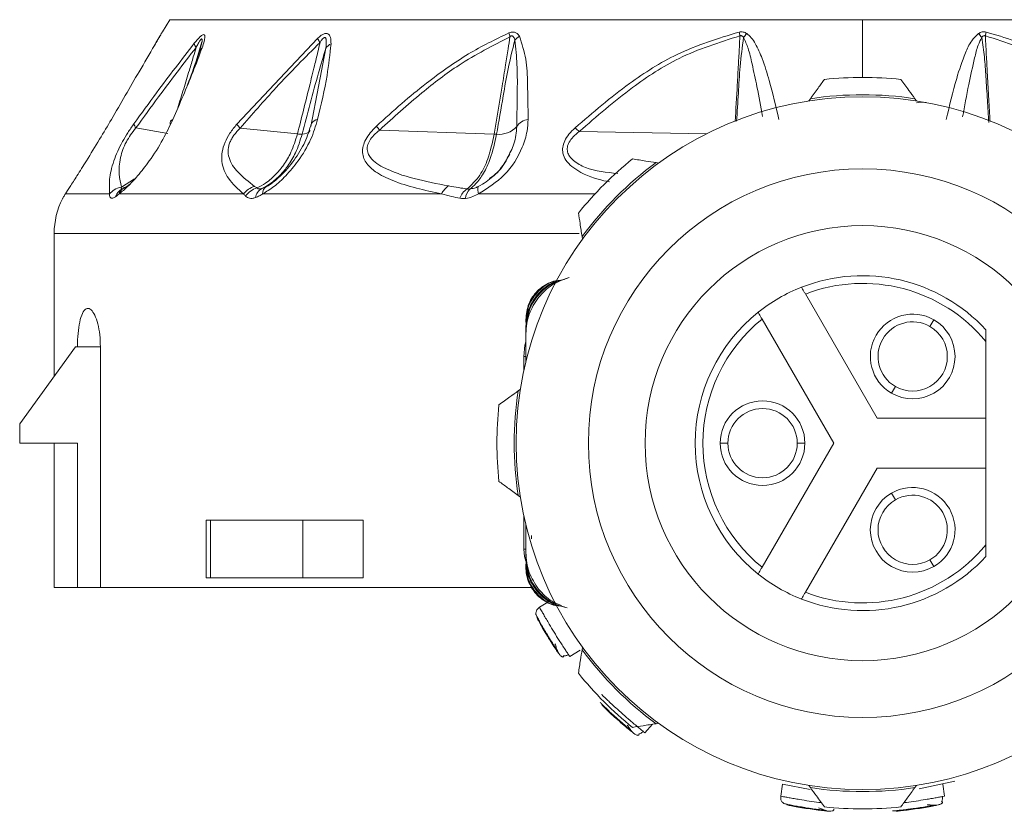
# Model space of a CAD drawing. Header units: millimetres. Extents: x -453 to 1924, y -67 to 428.
# Tile 60 of 88: x 806 to 831, y 153 to 173. Entities that reach past the tile are written whole.
import ezdxf

# ---------------------------------------------------------------- set-up
doc = ezdxf.new("R2010")
doc.units = ezdxf.units.MM

# ---------------------------------------------------------------- blocks, each defined once
blk = doc.blocks.new('Drawing View5')
at = {"color": 7, "linetype": 'Continuous', "lineweight": 18}
for p, q in [((9.457, -39.85), (9.268, -40.166)), ((9.457, -39.85), (27.457, -39.85)), ((27.457, -39.85), (45.457, -39.85)), ((27.457, -39.85), (27.457, -41.35)), ((13.298, -40.336), (11.201, -42.563)), ((10.065, -41.195), (10.293, -40.422)), ((10.255, -40.617), (10.188, -40.778)), ((13.323, -41.583), (13.514, -40.592)), ((10.111, -41.074), (10.161, -40.907)), ((10.138, -40.974), (10.22, -40.703)), ((13.122, -42.627), (13.323, -41.583)), ((26.099, -41.902), (26.057, -41.959)), ((28.857, -41.959), (28.816, -41.902)), ((9.411, -42.805), (8.581, -42.662)), ((12.776, -42.818), (11.288, -42.668)), ((17.887, -42.823), (14.913, -42.716)), ((20.095, -42.757), (23.408, -42.812)), ((22.161, -43.573), (22.091, -43.562)), ((8.204, -44.196), (8.544, -43.987)), ((8.235, -44.24), (8.176, -44.277)), ((8.343, -44.184), (8.424, -44.121)), ((11.931, -44.214), (11.921, -44.21)), ((11.974, -44.184), (12.117, -44.094)), ((6.674, -44.499), (6.68, -44.487)), ((6.681, -44.486), (6.677, -44.493)), ((7.896, -44.375), (6.747, -44.375)), ((11.377, -44.375), (8.145, -44.375)), ((16.521, -44.375), (11.873, -44.375)), ((20.506, -44.375), (17.48, -44.375)), ((6.457, -45.404), (6.457, -49.114)), ((20.098, -45.404), (6.457, -45.404)), ((20.17, -45.483), (20.181, -45.553)), ((27.833, -50.2), (25.971, -46.975)), ((18.707, -47.635), (18.707, -47.709)), ((18.707, -47.82), (18.707, -47.894)), ((24.845, -47.625), (26.707, -50.85)), ((29.307, -47.645), (29.207, -47.819)), ((18.707, -48.743), (18.707, -47.894)), ((18.707, -48.005), (18.707, -48.743)), ((30.657, -50.2), (30.657, -48.207)), ((7.011, -48.35), (5.561, -50.35)), ((7.061, -48.35), (7.011, -48.35)), ((7.658, -48.35), (7.061, -48.35)), ((7.658, -54.6), (7.658, -48.35)), ((18.657, -48.6), (18.657, -48.963)), ((18.707, -48.6), (18.657, -48.6)), ((18.567, -49.45), (18.51, -49.491)), ((28.207, -49.551), (28.307, -49.377)), ((5.561, -50.85), (5.561, -50.35)), ((30.657, -50.2), (27.833, -50.2)), ((30.657, -50.2), (30.657, -51.5)), ((7.061, -50.85), (5.561, -50.85)), ((6.457, -50.85), (6.457, -54.6)), ((7.061, -50.85), (7.061, -54.6)), ((23.757, -50.85), (23.957, -50.85)), ((26.707, -50.85), (24.845, -54.074)), ((25.957, -50.85), (25.757, -50.85)), ((25.971, -54.724), (27.833, -51.5)), ((27.833, -51.5), (30.657, -51.5)), ((30.657, -53.492), (30.657, -51.5)), ((28.207, -52.149), (28.307, -52.322)), ((18.51, -52.208), (18.567, -52.25)), ((10.406, -52.85), (10.406, -54.35)), ((10.406, -52.85), (10.521, -52.85)), ((10.521, -54.35), (10.521, -52.85)), ((12.919, -52.85), (10.521, -52.85)), ((12.919, -52.85), (12.919, -54.35)), ((12.919, -52.85), (14.482, -52.85)), ((14.482, -52.85), (14.482, -54.35)), ((18.657, -52.736), (18.657, -53.6)), ((18.707, -53.695), (18.707, -52.956)), ((18.857, -53.248), (18.857, -53.337)), ((18.707, -53.6), (18.657, -53.6)), ((18.707, -53.806), (18.707, -53.695)), ((18.707, -53.88), (18.707, -53.806)), ((29.307, -54.054), (29.207, -53.881)), ((18.707, -54.064), (18.707, -53.991)), ((10.521, -54.35), (10.406, -54.35)), ((12.919, -54.35), (10.521, -54.35)), ((12.919, -54.35), (14.482, -54.35)), ((6.457, -54.6), (7.061, -54.6)), ((7.658, -54.6), (7.061, -54.6)), ((7.658, -54.6), (18.871, -54.6)), ((19.064, -55.113), (19.278, -54.982)), ((20.117, -56.228), (19.848, -56.392)), ((20.181, -56.146), (20.17, -56.216)), ((21.999, -58.151), (21.801, -58.375)), ((22.091, -58.137), (22.161, -58.126)), ((25.329, -60.02), (25.375, -59.708)), ((25.375, -59.708), (26.096, -59.847)), ((26.057, -59.74), (26.099, -59.797)), ((28.816, -59.797), (28.857, -59.74)), ((28.928, -59.83), (29.849, -59.63)), ((29.54, -59.708), (29.586, -60.02))]:
    blk.add_line(p, q, dxfattribs=at)
at = {"color": 7, "linetype": 'Continuous', "lineweight": 18, "flags": 128}
for points in [[(10.234, -40.655), (10.229, -40.667), (10.227, -40.671)], [(18.707, -48.216), (18.686, -48.307), (18.657, -48.6)], [(18.657, -53.6), (18.677, -53.795), (18.707, -53.912)]]:
    blk.add_lwpolyline(points, dxfattribs=at)
at = {"color": 7, "linetype": 'Continuous', "lineweight": 18}
blk.add_circle((27.457, -50.85), 7.125, dxfattribs=at)
for centre, radius, start, end in [((14.025, -39.965), 0.817, 207.0633, 215.688), ((19.463, -39.941), 1.218, 191.8977, 196.7732), ((18.953, -40.864), 0.716, 125.0015, 137.8975), ((31.849, -38.769), 7.726, 190.4457, 191.199), ((25.252, -40.947), 1.091, 137.4852, 144.4164), ((29.663, -40.947), 1.091, 35.5839, 42.5146), ((23.065, -38.769), 7.728, 348.8011, 349.5542), ((10.369, -40.415), 0.276, 189.9537, 214.6475), ((10.409, -40.742), 0.195, 123.8797, 153.4099), ((13.824, -40.813), 0.381, 117.5432, 144.6363), ((27.457, -50.85), 9.5, 84.0016, 95.9984), ((27.457, -50.85), 9, 359.9991, 179.9991), ((27.457, -50.85), 9.05, 81.3677, 98.6323), ((29, -42.59), 0.597, 79.9966, 103.8351), ((9.572, -42.538), 0.104, 107.235, 192.5457), ((13.346, -42.684), 0.249, 100.4115, 146.7201), ((18.82, -42.846), 0.41, 97.2379, 147.6707), ((8.769, -42.503), 0.246, 191.7232, 220.2294), ((11.99, -41.996), 0.972, 215.7026, 223.7498), ((13.258, -42.613), 0.137, 151.246, 185.5908), ((17.395, -40.535), 3.304, 219.0252, 221.3042), ((18.016, -42.206), 0.622, 263.8843, 317.4106), ((18.298, -44.563), 2.547, 45.1412, 48.4187), ((12.915, -42.576), 0.247, 266.4774, 322.3124), ((17.932, -41.572), 1.253, 267.9402, 270.7717), ((27.457, -50.85), 9.5, 129.0016, 140.9984), ((27.457, -50.85), 9.05, 126.3677, 143.6323), ((8.397, -44.575), 0.371, 109.3852, 160.1994), ((8.418, -44.46), 0.286, 105.2957, 162.6775), ((11.821, -44.719), 0.562, 106.3755, 142.1998), ((11.884, -44.758), 0.56, 106.6775, 144.538), ((12.01, -44.524), 0.33, 119.6068, 170.7232), ((12.075, -44.36), 0.203, 119.953, 184.2541), ((16.952, -44.57), 0.473, 121.542, 155.5687), ((17.752, -44.268), 0.292, 163.2771, 201.4278), ((8.457, -45.404), 2, 153.1176, 180), ((17.443, -44.645), 0.476, 123.312, 160.839), ((17.532, -44.526), 0.392, 135.1957, 175.4112), ((27.457, -50.85), 5.65, 0, 180), ((27.457, -50.85), 4.35, 42.6393, 111.4064), ((27.457, -50.85), 4.35, 111.4064, 128.5936), ((27.457, -50.85), 4.15, 39.5486, 110.9889), ((27.457, -50.85), 4.35, 128.5936, 231.4064), ((28.757, -48.598), 1.1, 60, 240), ((27.457, -50.85), 4.15, 129.0111, 230.9889), ((28.757, -48.598), 0.9, 60, 240), ((28.757, -48.598), 1.1, 240, 60), ((28.757, -48.598), 0.9, 240, 60), ((27.457, -50.85), 9.05, 171.3677, 188.6323), ((27.457, -50.85), 9.5, 174.0016, 185.9984), ((24.857, -50.85), 1.1, 0, 180), ((24.857, -50.85), 0.9, 0, 180), ((27.457, -50.85), 9, 179.9991, 359.9991), ((27.457, -50.85), 5.65, 180, 0), ((24.857, -50.85), 1.1, 180, 0), ((24.857, -50.85), 0.9, 180, 0), ((28.757, -53.101), 1.1, 120, 300), ((28.757, -53.101), 1.1, 300, 120), ((28.757, -53.101), 0.9, 120, 300), ((28.757, -53.101), 0.9, 300, 120), ((27.457, -50.85), 4.15, 249.0111, 320.4514), ((27.457, -50.85), 4.35, 248.5936, 317.3607), ((27.457, -50.85), 4.35, 231.4064, 248.5936), ((27.457, -50.85), 9.05, 216.3677, 233.6323), ((27.457, -50.85), 9.5, 219.0016, 230.9984), ((27.457, -50.85), 9.05, 261.3677, 278.6323), ((27.457, -50.85), 9.5, 264.0016, 275.9984)]:
    blk.add_arc(centre, radius, start, end, dxfattribs=at)
for points, knots in [([(7.943, -42.439), (8.184, -42.023), (8.565, -41.367), (8.995, -40.632), (9.196, -40.288), (9.255, -40.187), (9.27, -40.161), (9.268, -40.165), (9.268, -40.166)], [0, 0, 0, 0, 0.502517, 0.792077, 0.924903, 0.959853, 0.991393, 1, 1, 1, 1]), ([(9.218, -40.25), (9.196, -40.288), (9.144, -40.377), (9.081, -40.485), (9.044, -40.548)], [0, 0, 0, 0, 0.423068, 1, 1, 1, 1]), ([(10.3, -40.58), (10.319, -40.522), (10.353, -40.419), (10.375, -40.299), (10.364, -40.235), (10.319, -40.233), (10.256, -40.28), (10.181, -40.36), (10.127, -40.427), (10.097, -40.463)], [0, 0, 0, 0, 0.215253, 0.384528, 0.526066, 0.634008, 0.741365, 0.859377, 1, 1, 1, 1]), ([(10.22, -40.703), (10.247, -40.615), (10.284, -40.497), (10.302, -40.385), (10.299, -40.356), (10.293, -40.348), (10.283, -40.35), (10.268, -40.362), (10.239, -40.399), (10.195, -40.473), (10.162, -40.536), (10.142, -40.572)], [0, 0, 0, 0, 0.3883566, 0.5202079, 0.5615594, 0.5993846, 0.6269174, 0.6554177, 0.7206544, 0.8386, 1, 1, 1, 1]), ([(13.648, -40.475), (13.646, -40.417), (13.643, -40.312), (13.592, -40.217), (13.518, -40.2), (13.45, -40.219), (13.374, -40.267), (13.324, -40.313), (13.298, -40.336)], [0, 0, 0, 0, 0.288282, 0.527872, 0.63604, 0.745985, 0.866726, 1, 1, 1, 1]), ([(13.514, -40.592), (13.522, -40.522), (13.531, -40.439), (13.52, -40.357), (13.511, -40.331), (13.498, -40.316), (13.483, -40.311), (13.466, -40.316), (13.44, -40.334), (13.403, -40.377), (13.377, -40.418), (13.362, -40.441)], [0, 0, 0, 0, 0.4179621, 0.499227, 0.5680035, 0.6251534, 0.663526, 0.7017402, 0.7444069, 0.8543682, 1, 1, 1, 1]), ([(18.271, -40.192), (17.916, -40.365), (17.167, -40.73), (16.255, -41.39), (15.467, -42.031), (15.045, -42.417), (14.828, -42.615)], [0, 0, 0, 0, 0.2837068, 0.5987607, 0.793171, 1, 1, 1, 1]), ([(18.297, -40.292), (17.849, -40.523), (17.047, -40.936), (15.932, -41.788), (15.273, -42.388), (14.913, -42.716)], [0, 0, 0, 0, 0.365567, 0.653732, 1, 1, 1, 1]), ([(17.887, -42.823), (17.956, -42.407), (18.055, -41.807), (18.176, -41.068), (18.245, -40.641), (18.281, -40.397), (18.297, -40.292)], [0, 0, 0, 0, 0.493755, 0.710629, 0.876371, 1, 1, 1, 1]), ([(17.949, -42.824), (18.007, -42.492), (18.105, -41.925), (18.241, -41.112), (18.361, -40.63), (18.422, -40.384)], [0, 0, 0, 0, 0.40792, 0.697704, 1, 1, 1, 1]), ([(18.542, -40.278), (18.524, -40.253), (18.492, -40.21), (18.431, -40.177), (18.377, -40.168), (18.327, -40.171), (18.291, -40.185), (18.271, -40.192)], [0, 0, 0, 0, 0.317365, 0.562223, 0.68531, 0.828098, 1, 1, 1, 1]), ([(18.422, -40.384), (18.416, -40.362), (18.407, -40.325), (18.384, -40.288), (18.362, -40.273), (18.346, -40.27), (18.33, -40.272), (18.313, -40.28), (18.303, -40.288), (18.297, -40.292)], [0, 0, 0, 0, 0.350592, 0.583117, 0.673422, 0.761724, 0.827666, 0.905665, 1, 1, 1, 1]), ([(18.474, -42.627), (18.478, -42.309), (18.487, -41.773), (18.491, -41.019), (18.445, -40.593), (18.422, -40.384)], [0, 0, 0, 0, 0.425144, 0.717363, 1, 1, 1, 1]), ([(18.768, -42.439), (18.765, -42.13), (18.759, -41.605), (18.731, -40.862), (18.606, -40.474), (18.542, -40.278)], [0, 0, 0, 0, 0.415711, 0.705132, 1, 1, 1, 1]), ([(19.989, -42.657), (20.449, -42.263), (21.274, -41.558), (22.687, -40.652), (23.701, -40.34), (24.25, -40.17)], [0, 0, 0, 0, 0.366467, 0.656613, 1, 1, 1, 1]), ([(20.095, -42.757), (20.547, -42.364), (21.355, -41.66), (22.737, -40.754), (23.732, -40.44), (24.269, -40.27)], [0, 0, 0, 0, 0.368099, 0.658336, 1, 1, 1, 1]), ([(24.147, -42.496), (24.165, -42.178), (24.194, -41.684), (24.229, -41.039), (24.253, -40.616), (24.265, -40.367), (24.269, -40.27)], [0, 0, 0, 0, 0.429612, 0.665692, 0.868713, 1, 1, 1, 1]), ([(24.184, -42.489), (24.199, -42.244), (24.229, -41.77), (24.268, -41.044), (24.332, -40.563), (24.365, -40.312)], [0, 0, 0, 0, 0.337715, 0.654021, 1, 1, 1, 1]), ([(24.25, -40.17), (24.266, -40.168), (24.301, -40.162), (24.372, -40.169), (24.418, -40.194), (24.448, -40.21)], [0, 0, 0, 0, 0.222827, 0.488483, 1, 1, 1, 1]), ([(24.269, -40.27), (24.275, -40.268), (24.285, -40.264), (24.303, -40.264), (24.323, -40.27), (24.346, -40.287), (24.358, -40.303), (24.365, -40.312)], [0, 0, 0, 0, 0.132574, 0.271467, 0.437835, 0.686829, 1, 1, 1, 1]), ([(24.365, -40.312), (24.406, -40.403), (24.505, -40.623), (24.598, -41.059), (24.728, -41.65), (24.811, -42.104), (24.858, -42.361)], [0, 0, 0, 0, 0.139404, 0.337507, 0.626202, 1, 1, 1, 1]), ([(24.448, -40.21), (24.489, -40.244), (24.579, -40.32), (24.714, -40.54), (24.875, -40.911), (25.079, -41.57), (25.204, -42.102), (25.283, -42.439)], [0, 0, 0, 0, 0.063949, 0.139633, 0.317237, 0.568463, 1, 1, 1, 1]), ([(29.631, -42.439), (29.714, -42.082), (29.85, -41.497), (30.078, -40.821), (30.253, -40.416), (30.404, -40.271), (30.467, -40.21)], [0, 0, 0, 0, 0.456555, 0.748856, 0.894627, 1, 1, 1, 1]), ([(30.054, -42.377), (30.105, -42.096), (30.199, -41.584), (30.338, -40.963), (30.435, -40.548), (30.518, -40.378), (30.55, -40.312)], [0, 0, 0, 0, 0.40719, 0.738888, 0.897629, 1, 1, 1, 1]), ([(30.467, -40.21), (30.498, -40.193), (30.542, -40.17), (30.613, -40.163), (30.647, -40.168), (30.664, -40.17)], [0, 0, 0, 0, 0.527893, 0.7496455, 1, 1, 1, 1]), ([(30.55, -40.312), (30.557, -40.303), (30.57, -40.286), (30.591, -40.271), (30.611, -40.264), (30.628, -40.264), (30.639, -40.268), (30.645, -40.27)], [0, 0, 0, 0, 0.312066, 0.577689, 0.709478, 0.846396, 1, 1, 1, 1]), ([(30.55, -40.312), (30.576, -40.481), (30.629, -40.82), (30.659, -41.362), (30.698, -41.929), (30.722, -42.326), (30.733, -42.52)], [0, 0, 0, 0, 0.229459, 0.460748, 0.736265, 1, 1, 1, 1]), ([(30.645, -40.27), (31.185, -40.44), (32.202, -40.762), (33.58, -41.675), (34.386, -42.379), (34.82, -42.757)], [0, 0, 0, 0, 0.3425593, 0.6462348, 1, 1, 1, 1]), ([(30.645, -40.27), (30.654, -40.453), (30.671, -40.792), (30.702, -41.339), (30.734, -41.898), (30.757, -42.301), (30.768, -42.496)], [0, 0, 0, 0, 0.247038, 0.456865, 0.736608, 1, 1, 1, 1]), ([(30.664, -40.17), (31.159, -40.318), (32.102, -40.599), (33.535, -41.473), (34.407, -42.215), (34.926, -42.657)], [0, 0, 0, 0, 0.308412, 0.587789, 1, 1, 1, 1]), ([(10.097, -40.463), (9.768, -40.888), (9.238, -41.574), (8.723, -42.284), (8.527, -42.553)], [0, 0, 0, 0, 0.620302, 1, 1, 1, 1]), ([(10.142, -40.572), (9.815, -40.997), (9.287, -41.684), (8.775, -42.393), (8.581, -42.662)], [0, 0, 0, 0, 0.620078, 1, 1, 1, 1]), ([(9.541, -42.439), (9.72, -42.028), (9.995, -41.394), (10.221, -40.792), (10.3, -40.58)], [0, 0, 0, 0, 0.647777, 1, 1, 1, 1]), ([(9.667, -42.141), (9.719, -41.975), (9.82, -41.647), (9.954, -41.206), (10.062, -40.849), (10.119, -40.653), (10.142, -40.572)], [0, 0, 0, 0, 0.3184144, 0.6265902, 0.8445872, 1, 1, 1, 1]), ([(10.266, -40.548), (10.261, -40.565), (10.252, -40.599), (10.24, -40.638), (10.233, -40.658)], [0, 0, 0, 0, 0.486715, 1, 1, 1, 1]), ([(13.362, -40.441), (12.978, -40.827), (12.265, -41.542), (11.597, -42.312), (11.288, -42.668)], [0, 0, 0, 0, 0.538008, 1, 1, 1, 1]), ([(12.776, -42.818), (12.88, -42.406), (13.029, -41.815), (13.205, -41.104), (13.297, -40.724), (13.343, -40.523), (13.362, -40.441)], [0, 0, 0, 0, 0.520969, 0.746084, 0.897635, 1, 1, 1, 1]), ([(12.899, -42.822), (13.035, -42.293), (13.225, -41.552), (13.449, -40.806), (13.514, -40.592)], [0, 0, 0, 0, 0.71325, 1, 1, 1, 1]), ([(13.301, -42.439), (13.392, -42.055), (13.551, -41.382), (13.619, -40.747), (13.648, -40.475)], [0, 0, 0, 0, 0.570277, 1, 1, 1, 1]), ([(9.909, -41.567), (9.935, -41.501), (10.047, -41.214), (10.144, -40.925), (10.22, -40.703)], [0, 0, 0, 0, 0.227109, 1, 1, 1, 1]), ([(26.099, -41.902), (26.167, -41.81), (26.289, -41.642), (26.41, -41.476), (26.465, -41.402)], [0, 0, 0, 0, 0.550612, 1, 1, 1, 1]), ([(28.45, -41.402), (28.519, -41.496), (28.64, -41.662), (28.763, -41.83), (28.816, -41.902)], [0, 0, 0, 0, 0.569214, 1, 1, 1, 1]), ([(6.747, -44.375), (6.785, -44.316), (6.866, -44.191), (7.058, -43.893), (7.317, -43.482), (7.63, -42.972), (7.842, -42.611), (7.943, -42.439)], [0, 0, 0, 0, 0.1471224, 0.3124059, 0.5079405, 0.7647124, 1, 1, 1, 1]), ([(8.145, -44.375), (8.217, -44.316), (8.37, -44.192), (8.641, -43.894), (8.96, -43.485), (9.289, -42.975), (9.459, -42.613), (9.541, -42.439)], [0, 0, 0, 0, 0.1468149, 0.3117355, 0.5067024, 0.7623101, 1, 1, 1, 1]), ([(11.873, -44.375), (11.97, -44.316), (12.177, -44.192), (12.495, -43.894), (12.834, -43.485), (13.14, -42.975), (13.248, -42.614), (13.301, -42.439)], [0, 0, 0, 0, 0.146737, 0.311562, 0.506363, 0.761707, 1, 1, 1, 1]), ([(17.48, -44.375), (17.718, -44.224), (18.213, -43.912), (18.593, -43.278), (18.749, -42.779), (18.762, -42.541), (18.768, -42.439)], [0, 0, 0, 0, 0.323235, 0.671392, 0.858958, 1, 1, 1, 1]), ([(8.527, -42.553), (8.474, -42.63), (8.37, -42.779), (8.223, -43.028), (8.096, -43.281), (7.957, -43.638), (7.879, -44.013), (7.89, -44.254), (7.896, -44.375)], [0, 0, 0, 0, 0.1017236, 0.1977442, 0.3042694, 0.4235864, 0.7110771, 1, 1, 1, 1]), ([(8.581, -42.662), (8.534, -42.721), (8.444, -42.832), (8.321, -43.033), (8.229, -43.239), (8.098, -43.723), (8.156, -43.979), (8.204, -44.196)], [0, 0, 0, 0, 0.09476, 0.180727, 0.278153, 0.391304, 1, 1, 1, 1]), ([(11.201, -42.563), (11.139, -42.64), (11.019, -42.788), (10.882, -43.044), (10.808, -43.301), (10.805, -43.646), (10.982, -44.022), (11.235, -44.248), (11.377, -44.375)], [0, 0, 0, 0, 0.0944189, 0.1824922, 0.2787502, 0.3896868, 0.6580242, 1, 1, 1, 1]), ([(11.288, -42.668), (11.231, -42.727), (11.149, -42.812), (11.066, -42.941), (11.019, -43.037), (10.987, -43.136), (10.968, -43.277), (11.01, -43.538), (11.241, -43.858), (11.51, -44.063), (11.663, -44.18)], [0, 0, 0, 0, 0.08814, 0.127354, 0.16563, 0.208084, 0.253003, 0.357789, 0.633246, 1, 1, 1, 1]), ([(13.139, -42.546), (13.089, -42.707), (12.989, -43.028), (12.703, -43.504), (12.399, -43.857), (12.127, -44.097), (11.983, -44.185), (11.912, -44.228)], [0, 0, 0, 0, 0.252767, 0.504588, 0.754751, 0.87866, 1, 1, 1, 1]), ([(14.828, -42.615), (14.772, -42.671), (14.667, -42.776), (14.546, -42.955), (14.474, -43.135), (14.455, -43.368), (14.566, -43.606), (14.84, -43.843), (15.452, -44.142), (16.079, -44.278), (16.521, -44.375)], [0, 0, 0, 0, 0.055904, 0.10622, 0.153662, 0.203296, 0.307891, 0.418501, 0.590067, 1, 1, 1, 1]), ([(18.223, -43.451), (18.29, -43.327), (18.435, -43.057), (18.46, -42.777), (18.474, -42.627)], [0, 0, 0, 0, 0.461054, 1, 1, 1, 1]), ([(20.881, -44.064), (20.782, -44.043), (20.419, -43.964), (20.018, -43.783), (19.745, -43.514), (19.664, -43.339), (19.659, -43.162), (19.714, -42.992), (19.826, -42.817), (19.932, -42.712), (19.989, -42.657)], [0, 0, 0, 0, 0.129347, 0.473215, 0.582972, 0.679964, 0.750468, 0.824971, 0.90787, 1, 1, 1, 1]), ([(11.723, -44.221), (11.798, -44.182), (11.982, -44.086), (12.214, -43.881), (12.435, -43.608), (12.634, -43.273), (12.725, -42.982), (12.776, -42.818)], [0, 0, 0, 0, 0.154753, 0.378155, 0.536035, 0.740167, 1, 1, 1, 1]), ([(11.847, -44.237), (11.918, -44.199), (12.094, -44.106), (12.328, -43.9), (12.55, -43.626), (12.753, -43.286), (12.847, -42.989), (12.899, -42.822)], [0, 0, 0, 0, 0.154429, 0.377318, 0.534784, 0.73906, 1, 1, 1, 1]), ([(12.899, -42.822), (12.879, -42.823), (12.843, -42.824), (12.797, -42.82), (12.776, -42.818)], [0, 0, 0, 0, 0.5598474, 1, 1, 1, 1]), ([(14.913, -42.716), (14.86, -42.759), (14.763, -42.839), (14.65, -42.981), (14.587, -43.127), (14.585, -43.267), (14.68, -43.493), (15.316, -43.905), (16.099, -44.053), (16.704, -44.167)], [0, 0, 0, 0, 0.053191, 0.098086, 0.139814, 0.182632, 0.23063, 0.405048, 1, 1, 1, 1]), ([(17.182, -44.247), (17.297, -44.142), (17.503, -43.953), (17.75, -43.448), (17.838, -43.046), (17.887, -42.823)], [0, 0, 0, 0, 0.365428, 0.649355, 1, 1, 1, 1]), ([(17.254, -44.25), (17.306, -44.206), (17.431, -44.104), (17.618, -43.842), (17.818, -43.424), (17.902, -43.043), (17.949, -42.824)], [0, 0, 0, 0, 0.171049, 0.404806, 0.657867, 1, 1, 1, 1]), ([(21.1, -43.845), (20.806, -43.816), (20.374, -43.772), (19.992, -43.556), (19.844, -43.407), (19.785, -43.29), (19.778, -43.16), (19.831, -43.022), (19.939, -42.882), (20.04, -42.801), (20.095, -42.757)], [0, 0, 0, 0, 0.3855637, 0.5667652, 0.642192, 0.7073083, 0.7706539, 0.8351812, 0.9106666, 1, 1, 1, 1]), ([(17.763, -43.974), (17.814, -43.94), (18.037, -43.79), (18.181, -43.537), (18.292, -43.342)], [0, 0, 0, 0, 0.227113, 1, 1, 1, 1]), ([(17.853, -43.921), (17.86, -43.915), (18, -43.8), (18.139, -43.639), (18.214, -43.473), (18.223, -43.451)], [0, 0, 0, 0, 0.045689, 0.878516, 1, 1, 1, 1]), ([(21.479, -43.467), (21.594, -43.485), (21.797, -43.517), (22.003, -43.549), (22.091, -43.562)], [0, 0, 0, 0, 0.5692143, 1, 1, 1, 1]), ([(17.472, -44.184), (17.544, -44.146), (17.681, -44.072), (17.797, -43.97), (17.853, -43.921)], [0, 0, 0, 0, 0.518071, 1, 1, 1, 1]), ([(8.204, -44.196), (8.136, -44.216), (8.015, -44.251), (7.932, -44.337), (7.896, -44.375)], [0, 0, 0, 0, 0.559282, 1, 1, 1, 1]), ([(8.204, -44.196), (8.202, -44.206), (8.196, -44.227), (8.209, -44.243), (8.234, -44.244), (8.261, -44.232), (8.274, -44.225)], [0, 0, 0, 0, 0.255568, 0.50322, 0.749583, 1, 1, 1, 1]), ([(8.274, -44.225), (8.286, -44.219), (8.308, -44.207), (8.332, -44.191), (8.343, -44.184)], [0, 0, 0, 0, 0.555849, 1, 1, 1, 1]), ([(11.663, -44.18), (11.674, -44.188), (11.694, -44.202), (11.714, -44.215), (11.723, -44.221)], [0, 0, 0, 0, 0.557314, 1, 1, 1, 1]), ([(11.723, -44.221), (11.729, -44.227), (11.742, -44.239), (11.771, -44.247), (11.806, -44.247), (11.833, -44.24), (11.847, -44.237)], [0, 0, 0, 0, 0.252688, 0.501352, 0.749494, 1, 1, 1, 1]), ([(11.847, -44.237), (11.869, -44.229), (11.911, -44.215), (11.954, -44.194), (11.974, -44.184)], [0, 0, 0, 0, 0.549544, 1, 1, 1, 1]), ([(16.704, -44.167), (16.791, -44.183), (16.949, -44.211), (17.11, -44.236), (17.182, -44.247)], [0, 0, 0, 0, 0.554562, 1, 1, 1, 1]), ([(17.254, -44.25), (17.294, -44.243), (17.367, -44.23), (17.44, -44.198), (17.472, -44.184)], [0, 0, 0, 0, 0.5524725, 1, 1, 1, 1]), ([(6.68, -44.487), (6.681, -44.486), (6.683, -44.482), (6.703, -44.446), (6.731, -44.401), (6.747, -44.375)], [0, 0, 0, 0, 0.096514, 0.484946, 1, 1, 1, 1]), ([(7.896, -44.375), (7.896, -44.401), (7.897, -44.455), (7.932, -44.488), (7.983, -44.488), (8.026, -44.463), (8.048, -44.45)], [0, 0, 0, 0, 0.273593, 0.542673, 0.764584, 1, 1, 1, 1]), ([(8.048, -44.45), (8.066, -44.437), (8.096, -44.416), (8.13, -44.387), (8.145, -44.375)], [0, 0, 0, 0, 0.55931, 1, 1, 1, 1]), ([(11.377, -44.375), (11.386, -44.386), (11.402, -44.405), (11.42, -44.424), (11.428, -44.433)], [0, 0, 0, 0, 0.558376, 1, 1, 1, 1]), ([(11.428, -44.433), (11.459, -44.457), (11.508, -44.493), (11.603, -44.495), (11.657, -44.479), (11.684, -44.471)], [0, 0, 0, 0, 0.4830665, 0.7400479, 1, 1, 1, 1]), ([(11.684, -44.471), (11.718, -44.457), (11.78, -44.432), (11.844, -44.392), (11.873, -44.375)], [0, 0, 0, 0, 0.554606, 1, 1, 1, 1]), ([(16.521, -44.375), (16.607, -44.397), (16.761, -44.437), (16.922, -44.473), (16.994, -44.489)], [0, 0, 0, 0, 0.555292, 1, 1, 1, 1]), ([(16.994, -44.489), (17.02, -44.493), (17.067, -44.501), (17.119, -44.497), (17.141, -44.495)], [0, 0, 0, 0, 0.560194, 1, 1, 1, 1]), ([(17.141, -44.495), (17.205, -44.482), (17.32, -44.459), (17.431, -44.4), (17.48, -44.375)], [0, 0, 0, 0, 0.5601162, 1, 1, 1, 1]), ([(17.182, -44.247), (17.194, -44.249), (17.217, -44.253), (17.242, -44.251), (17.254, -44.25)], [0, 0, 0, 0, 0.560007, 1, 1, 1, 1]), ([(20.17, -45.483), (20.152, -45.37), (20.121, -45.165), (20.089, -44.962), (20.075, -44.871)], [0, 0, 0, 0, 0.550612, 1, 1, 1, 1]), ([(19.838, -46.546), (19.68, -46.601), (19.371, -46.709), (19.146, -46.948), (19.036, -47.065)], [0, 0, 0, 0, 0.5095325, 1, 1, 1, 1]), ([(19.779, -46.571), (19.651, -46.606), (19.367, -46.684), (19.016, -46.989), (18.757, -47.41), (18.724, -47.732), (18.707, -47.894)], [0, 0, 0, 0, 0.214486, 0.476146, 0.737645, 1, 1, 1, 1]), ([(19.708, -46.595), (19.603, -46.619), (19.348, -46.675), (19.021, -46.947), (18.759, -47.345), (18.725, -47.66), (18.707, -47.82)], [0, 0, 0, 0, 0.18745, 0.452675, 0.72094, 1, 1, 1, 1]), ([(18.707, -47.635), (18.724, -47.496), (18.755, -47.222), (18.996, -46.881), (19.272, -46.686), (19.461, -46.635), (19.523, -46.618)], [0, 0, 0, 0, 0.295904, 0.581829, 0.863182, 1, 1, 1, 1]), ([(19.598, -46.619), (19.534, -46.628), (19.321, -46.656), (19.025, -46.892), (18.753, -47.258), (18.722, -47.559), (18.707, -47.709)], [0, 0, 0, 0, 0.126246, 0.417408, 0.708389, 1, 1, 1, 1]), ([(25.971, -46.975), (25.958, -46.952), (25.931, -46.906), (25.897, -46.848), (25.879, -46.816), (25.871, -46.802), (25.87, -46.8), (25.87, -46.8)], [0, 0, 0, 0, 0.251838, 0.502401, 0.751547, 0.874966, 1, 1, 1, 1]), ([(19.036, -47.065), (18.943, -47.205), (18.753, -47.49), (18.723, -47.831), (18.707, -48.005)], [0, 0, 0, 0, 0.489594, 1, 1, 1, 1]), ([(7.658, -48.35), (7.655, -48.242), (7.648, -48.026), (7.592, -47.737), (7.513, -47.509), (7.414, -47.366), (7.308, -47.332), (7.21, -47.421), (7.132, -47.624), (7.081, -47.91), (7.063, -48.168), (7.062, -48.315), (7.061, -48.35)], [0, 0, 0, 0, 0.100795, 0.201493, 0.304873, 0.413747, 0.527057, 0.641563, 0.753853, 0.862272, 0.967136, 1, 1, 1, 1]), ([(24.744, -47.45), (24.745, -47.452), (24.748, -47.458), (24.772, -47.498), (24.805, -47.556), (24.832, -47.602), (24.845, -47.625)], [0, 0, 0, 0, 0.247492, 0.496957, 0.74784, 1, 1, 1, 1]), ([(30.657, -47.903), (30.657, -47.904), (30.657, -47.906), (30.657, -47.924), (30.657, -47.951), (30.657, -48.003), (30.657, -48.09), (30.657, -48.166), (30.657, -48.207)], [0, 0, 0, 0, 0.096274, 0.197847, 0.306871, 0.427336, 0.692583, 1, 1, 1, 1]), ([(18.009, -49.857), (18.104, -49.788), (18.27, -49.667), (18.438, -49.544), (18.51, -49.491)], [0, 0, 0, 0, 0.569214, 1, 1, 1, 1]), ([(18.51, -52.208), (18.418, -52.141), (18.25, -52.018), (18.084, -51.897), (18.009, -51.842)], [0, 0, 0, 0, 0.550612, 1, 1, 1, 1]), ([(18.707, -53.695), (18.723, -53.87), (18.754, -54.214), (18.946, -54.5), (19.04, -54.64)], [0, 0, 0, 0, 0.510317, 1, 1, 1, 1]), ([(30.657, -53.492), (30.657, -53.533), (30.657, -53.61), (30.657, -53.696), (30.657, -53.748), (30.657, -53.775), (30.657, -53.793), (30.657, -53.795), (30.657, -53.796)], [0, 0, 0, 0, 0.307446, 0.57307, 0.69096, 0.802569, 0.902825, 1, 1, 1, 1]), ([(18.707, -53.806), (18.724, -53.967), (18.757, -54.29), (19.016, -54.711), (19.367, -55.016), (19.651, -55.094), (19.779, -55.129)], [0, 0, 0, 0, 0.262361, 0.523865, 0.78552, 1, 1, 1, 1]), ([(18.707, -53.88), (18.725, -54.04), (18.759, -54.355), (19.021, -54.752), (19.348, -55.024), (19.603, -55.081), (19.709, -55.105)], [0, 0, 0, 0, 0.279052, 0.547337, 0.812542, 1, 1, 1, 1]), ([(18.707, -53.991), (18.723, -54.141), (18.753, -54.442), (19.025, -54.808), (19.321, -55.043), (19.534, -55.072), (19.598, -55.081)], [0, 0, 0, 0, 0.291464, 0.58257, 0.873608, 1, 1, 1, 1]), ([(19.523, -55.082), (19.461, -55.065), (19.272, -55.013), (18.994, -54.819), (18.804, -54.536), (18.72, -54.274), (18.712, -54.135), (18.707, -54.064)], [0, 0, 0, 0, 0.136543, 0.417549, 0.703003, 0.8502, 1, 1, 1, 1]), ([(24.845, -54.074), (24.832, -54.097), (24.805, -54.143), (24.772, -54.202), (24.753, -54.234), (24.745, -54.248), (24.744, -54.249), (24.744, -54.25)], [0, 0, 0, 0, 0.251838, 0.502401, 0.751547, 0.874966, 1, 1, 1, 1]), ([(19.04, -54.64), (19.148, -54.759), (19.316, -54.945), (19.548, -55.031), (19.631, -55.063)], [0, 0, 0, 0, 0.641765, 1, 1, 1, 1]), ([(25.87, -54.9), (25.871, -54.897), (25.874, -54.892), (25.898, -54.851), (25.931, -54.793), (25.958, -54.747), (25.971, -54.724)], [0, 0, 0, 0, 0.247492, 0.496957, 0.74784, 1, 1, 1, 1]), ([(18.971, -55.299), (18.971, -55.276), (18.971, -55.228), (19.005, -55.16), (19.045, -55.129), (19.064, -55.113)], [0, 0, 0, 0, 0.311559, 0.6557795, 1, 1, 1, 1]), ([(19.814, -56.342), (19.806, -56.329), (19.784, -56.297), (19.729, -56.213), (19.656, -56.1), (19.56, -55.95), (19.442, -55.762), (19.328, -55.571), (19.237, -55.418), (19.17, -55.3), (19.117, -55.208), (19.075, -55.132), (19.068, -55.12), (19.064, -55.113)], [0, 0, 0, 0, 0.056466, 0.142688, 0.228837, 0.305261, 0.42845, 0.551652, 0.628071, 0.714204, 0.80037, 0.876807, 1, 1, 1, 1]), ([(18.97, -55.299), (18.972, -55.304), (18.977, -55.315), (19.017, -55.391), (19.079, -55.504), (19.144, -55.62), (19.19, -55.699), (19.205, -55.724)], [0, 0, 0, 0, 0.222532, 0.445065, 0.667991, 0.891339, 1, 1, 1, 1]), ([(19.58, -56.336), (19.575, -56.329), (19.565, -56.315), (19.491, -56.208), (19.389, -56.053), (19.271, -55.866), (19.158, -55.677), (19.067, -55.515), (19.005, -55.401), (18.997, -55.386), (18.993, -55.378)], [0, 0, 0, 0, 0.123379, 0.248042, 0.373666, 0.499948, 0.626271, 0.751961, 0.876673, 1, 1, 1, 1]), ([(19.205, -55.724), (19.221, -55.751), (19.267, -55.829), (19.35, -55.965), (19.447, -56.116), (19.5, -56.195), (19.527, -56.235)], [0, 0, 0, 0, 0.146748, 0.43206, 0.71662, 1, 1, 1, 1]), ([(19.466, -56.063), (19.478, -56.097), (19.501, -56.166), (19.527, -56.237), (19.546, -56.284), (19.551, -56.294), (19.554, -56.299)], [0, 0, 0, 0, 0.271066, 0.528959, 0.772095, 1, 1, 1, 1]), ([(20.075, -56.828), (20.093, -56.713), (20.124, -56.51), (20.156, -56.304), (20.17, -56.216)], [0, 0, 0, 0, 0.569214, 1, 1, 1, 1]), ([(19.58, -56.336), (19.596, -56.356), (19.617, -56.384), (19.648, -56.395), (19.656, -56.398)], [0, 0, 0, 0, 0.751766, 1, 1, 1, 1]), ([(19.655, -56.401), (19.665, -56.404), (19.682, -56.41), (19.686, -56.391), (19.688, -56.382)], [0, 0, 0, 0, 0.553215, 1, 1, 1, 1]), ([(19.656, -56.401), (19.665, -56.404), (19.683, -56.41), (19.687, -56.391), (19.688, -56.382)], [0, 0, 0, 0, 0.5565554, 1, 1, 1, 1]), ([(19.677, -56.375), (19.691, -56.376), (19.717, -56.378), (19.757, -56.371), (19.794, -56.358), (19.815, -56.345), (19.826, -56.338)], [0, 0, 0, 0, 0.263004, 0.520422, 0.767336, 1, 1, 1, 1]), ([(19.848, -56.392), (19.845, -56.388), (19.842, -56.384), (19.818, -56.347), (19.814, -56.342)], [0, 0, 0, 0, 0.860321, 1, 1, 1, 1]), ([(21.754, -58.337), (21.742, -58.327), (21.712, -58.303), (21.634, -58.238), (21.532, -58.152), (21.396, -58.036), (21.228, -57.89), (21.063, -57.741), (20.932, -57.621), (20.833, -57.529), (20.756, -57.456), (20.693, -57.396), (20.684, -57.387), (20.678, -57.381)], [0, 0, 0, 0, 0.056466, 0.142688, 0.228837, 0.305261, 0.42845, 0.551652, 0.628071, 0.714204, 0.80037, 0.876807, 1, 1, 1, 1]), ([(20.641, -57.586), (20.645, -57.591), (20.653, -57.599), (20.714, -57.66), (20.805, -57.75), (20.902, -57.843), (20.969, -57.904), (20.991, -57.924)], [0, 0, 0, 0, 0.2225315, 0.4450654, 0.6679912, 0.8913393, 1, 1, 1, 1]), ([(21.528, -58.4), (21.521, -58.394), (21.508, -58.384), (21.406, -58.303), (21.263, -58.184), (21.096, -58.04), (20.932, -57.892), (20.797, -57.764), (20.704, -57.673), (20.692, -57.661), (20.686, -57.655)], [0, 0, 0, 0, 0.1233788, 0.2480421, 0.3736661, 0.4999483, 0.6262715, 0.7519612, 0.8766734, 1, 1, 1, 1]), ([(20.991, -57.924), (21.014, -57.945), (21.081, -58.006), (21.2, -58.111), (21.337, -58.227), (21.411, -58.288), (21.448, -58.318)], [0, 0, 0, 0, 0.146748, 0.43206, 0.71662, 1, 1, 1, 1]), ([(21.339, -58.171), (21.361, -58.201), (21.403, -58.26), (21.449, -58.321), (21.481, -58.36), (21.489, -58.368), (21.493, -58.372)], [0, 0, 0, 0, 0.271066, 0.528959, 0.772095, 1, 1, 1, 1]), ([(22.091, -58.137), (21.978, -58.155), (21.773, -58.187), (21.57, -58.218), (21.479, -58.232)], [0, 0, 0, 0, 0.550612, 1, 1, 1, 1]), ([(21.528, -58.4), (21.549, -58.414), (21.577, -58.434), (21.611, -58.436), (21.619, -58.436)], [0, 0, 0, 0, 0.751765, 1, 1, 1, 1]), ([(21.619, -58.44), (21.629, -58.44), (21.647, -58.44), (21.646, -58.421), (21.645, -58.412)], [0, 0, 0, 0, 0.553215, 1, 1, 1, 1]), ([(21.633, -58.408), (21.646, -58.405), (21.672, -58.4), (21.708, -58.381), (21.739, -58.358), (21.756, -58.339), (21.764, -58.329)], [0, 0, 0, 0, 0.263004, 0.520422, 0.767336, 1, 1, 1, 1]), ([(21.801, -58.375), (21.797, -58.372), (21.793, -58.369), (21.759, -58.341), (21.754, -58.337)], [0, 0, 0, 0, 0.860321, 1, 1, 1, 1]), ([(26.465, -60.298), (26.396, -60.203), (26.274, -60.037), (26.152, -59.869), (26.099, -59.797)], [0, 0, 0, 0, 0.569214, 1, 1, 1, 1]), ([(28.816, -59.797), (28.748, -59.89), (28.626, -60.057), (28.505, -60.223), (28.45, -60.298)], [0, 0, 0, 0, 0.550612, 1, 1, 1, 1]), ([(25.411, -60.211), (25.393, -60.196), (25.357, -60.165), (25.326, -60.095), (25.328, -60.045), (25.329, -60.02)], [0, 0, 0, 0, 0.311559, 0.655779, 1, 1, 1, 1]), ([(26.387, -60.191), (26.363, -60.188), (26.265, -60.175), (26.067, -60.147), (25.848, -60.112), (25.673, -60.083), (25.54, -60.059), (25.436, -60.04), (25.35, -60.024), (25.337, -60.021), (25.329, -60.02)], [0, 0, 0, 0, 0.052972, 0.220896, 0.388839, 0.493008, 0.61042, 0.727877, 0.83207, 1, 1, 1, 1]), ([(29.527, -60.031), (29.512, -60.034), (29.474, -60.041), (29.374, -60.059), (29.242, -60.083), (29.066, -60.112), (28.848, -60.147), (28.65, -60.175), (28.552, -60.188), (28.528, -60.191)], [0, 0, 0, 0, 0.095625, 0.241643, 0.387534, 0.516959, 0.725579, 0.934223, 1, 1, 1, 1]), ([(29.503, -60.17), (29.51, -60.158), (29.522, -60.135), (29.531, -60.095), (29.534, -60.056), (29.53, -60.031), (29.528, -60.019)], [0, 0, 0, 0, 0.263004, 0.520422, 0.767336, 1, 1, 1, 1]), ([(29.586, -60.02), (29.582, -60.021), (29.576, -60.022), (29.533, -60.03), (29.527, -60.031)], [0, 0, 0, 0, 0.860321, 1, 1, 1, 1]), ([(25.41, -60.212), (25.416, -60.213), (25.427, -60.216), (25.511, -60.234), (25.637, -60.26), (25.768, -60.285), (25.858, -60.3), (25.887, -60.304)], [0, 0, 0, 0, 0.222532, 0.445065, 0.667991, 0.891339, 1, 1, 1, 1]), ([(25.41, -60.212), (25.416, -60.213), (25.427, -60.216), (25.511, -60.234), (25.637, -60.26), (25.769, -60.285), (25.859, -60.3), (25.89, -60.305)], [0, 0, 0, 0, 0.221838, 0.443677, 0.665908, 0.888559, 1, 1, 1, 1]), ([(26.596, -60.411), (26.588, -60.41), (26.571, -60.409), (26.441, -60.396), (26.257, -60.375), (26.038, -60.345), (25.821, -60.31), (25.638, -60.276), (25.51, -60.25), (25.494, -60.247), (25.485, -60.245)], [0, 0, 0, 0, 0.123379, 0.248042, 0.373666, 0.499948, 0.626271, 0.751961, 0.876673, 1, 1, 1, 1]), ([(25.887, -60.304), (25.918, -60.31), (26.007, -60.325), (26.165, -60.348), (26.342, -60.371), (26.438, -60.381), (26.485, -60.386)], [0, 0, 0, 0, 0.146748, 0.43206, 0.71662, 1, 1, 1, 1]), ([(26.314, -60.322), (26.348, -60.336), (26.415, -60.362), (26.487, -60.388), (26.535, -60.404), (26.546, -60.406), (26.552, -60.407)], [0, 0, 0, 0, 0.271066, 0.528959, 0.772095, 1, 1, 1, 1]), ([(26.695, -60.395), (26.703, -60.39), (26.719, -60.38), (26.707, -60.365), (26.701, -60.358)], [0, 0, 0, 0, 0.5532147, 1, 1, 1, 1]), ([(26.696, -60.395), (26.704, -60.389), (26.719, -60.38), (26.707, -60.364), (26.702, -60.357)], [0, 0, 0, 0, 0.556555, 1, 1, 1, 1]), ([(28.237, -60.401), (28.242, -60.401), (28.254, -60.4), (28.34, -60.393), (28.467, -60.381), (28.601, -60.366), (28.691, -60.354), (28.72, -60.35)], [0, 0, 0, 0, 0.222532, 0.445065, 0.667991, 0.891339, 1, 1, 1, 1]), ([(29.429, -60.245), (29.421, -60.247), (29.405, -60.25), (29.277, -60.276), (29.094, -60.31), (28.877, -60.345), (28.658, -60.375), (28.473, -60.396), (28.344, -60.409), (28.327, -60.41), (28.318, -60.411)], [0, 0, 0, 0, 0.123379, 0.248042, 0.373666, 0.499948, 0.626271, 0.751961, 0.876673, 1, 1, 1, 1]), ([(28.72, -60.35), (28.751, -60.346), (28.841, -60.335), (28.998, -60.311), (29.175, -60.281), (29.269, -60.263), (29.316, -60.254)], [0, 0, 0, 0, 0.146748, 0.43206, 0.71662, 1, 1, 1, 1]), ([(29.133, -60.243), (29.17, -60.246), (29.242, -60.251), (29.318, -60.255), (29.369, -60.256), (29.38, -60.255), (29.386, -60.254)], [0, 0, 0, 0, 0.271066, 0.528959, 0.772095, 1, 1, 1, 1]), ([(29.429, -60.245), (29.455, -60.238), (29.488, -60.229), (29.511, -60.205), (29.517, -60.199)], [0, 0, 0, 0, 0.7517661, 1, 1, 1, 1]), ([(29.519, -60.201), (29.525, -60.193), (29.537, -60.18), (29.521, -60.168), (29.514, -60.163)], [0, 0, 0, 0, 0.553215, 1, 1, 1, 1]), ([(29.519, -60.2), (29.526, -60.193), (29.538, -60.179), (29.522, -60.168), (29.515, -60.163)], [0, 0, 0, 0, 0.5565551, 1, 1, 1, 1]), ([(26.596, -60.411), (26.622, -60.412), (26.657, -60.413), (26.686, -60.396), (26.693, -60.392)], [0, 0, 0, 0, 0.751767, 1, 1, 1, 1])]:
    blk.add_open_spline(points, degree=3, knots=knots, dxfattribs=at)

msp = doc.modelspace()

# ---------------------------------------------------------------- block references
at = {"color": 7, "linetype": 'Continuous', "lineweight": 18}
msp.add_blockref('Drawing View5', (800.182, 212.958), dxfattribs=at)

doc.saveas('drawing.dxf')
